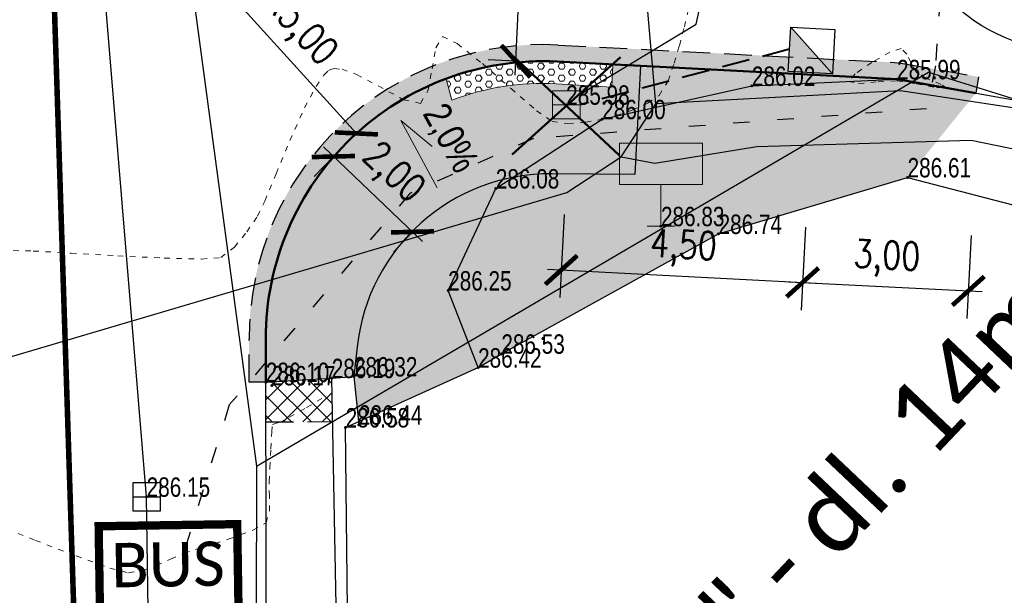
# Model space of a CAD drawing. Header units: feet. Extents: x -783217 to -782936, y -1044805 to -1043930.
# Tile 65 of 81: x -782998 to -782981, y -1044305 to -1044294. Entities that reach past the tile are written whole.
import ezdxf
from ezdxf import colors
from ezdxf.entities.mleader import LeaderData, LeaderLine
from ezdxf.math import Vec2, Vec3

# ---------------------------------------------------------------- set-up
doc = ezdxf.new("R2010")
doc.units = ezdxf.units.FT
doc.header["$MEASUREMENT"] = 0
for name, pattern in [('0.09', [0.8, 0.3, -0.5]), ('ACAD_ISO07W100', [3, 0, -3]), ('DASHED2', [0.375, 0.25, -0.125]), ('ČÁRKOVANÁ', [0.75, 0.5, -0.25])]:
    doc.linetypes.add(name, pattern=pattern)
doc.layers.get('Defpoints').update_dxf_attribs({"lineweight": 9})
for name, color, linetype, lineweight in [('_DZ vodorovné', 5, 'Continuous', 15), ('BOURÁNÍ', 1, 'Continuous', 50), ('Dopravní zařízen', 7, 'Continuous', 13), ('K_silniční obrubník', 1, 'Continuous', 50), ('K_záhon. obr.', 202, 'Continuous', 30), ('KN_hranice pozemků', 140, 'Continuous', 30), ('POPIS-VELKÉ', 1, 'Continuous', 50), ('S_UV přípojky', 24, 'DASHED2', 40), ('Vrstevnice', 250, 'ACAD_ISO07W100', 15), ('Vrstva 51', 7, 'Continuous', 0), ('Z_VÝŠKY', 7, 'Continuous', 9), ('Z_VÝŠKY NETISK', 252, 'Continuous', 9), ('ŠRAFY', 9, 'Continuous', 9), ('šrafy chodník pro pěší', 51, 'Continuous', 15), ('šrafy varovné pásy', 230, 'Continuous', 5)]:
    doc.layers.add(name, color=color, linetype=linetype, lineweight=lineweight)
for name, color, linetype in [('A_kóty', 1, 'Continuous'), ('A_kóty směrová', 1, 'Continuous'), ('A_výšky a sklony', 1, 'Continuous'), ('DZ_vodorovné', 5, 'Continuous'), ('K-HRANA KOMUNIKACE', 1, 'Continuous'), ('KN_dotčené pozemky', 3, 'Continuous'), ('S_CETIN_METALIKA', 6, 'SDELSPOJO'), ('S_CETIN_NEPROVOZ', 8, '0.09'), ('S_KAN_NÁVRH_ZN', 24, 'Continuous'), ('S_KAN_ZN', 32, 'Continuous'), ('S_optický zaměřený', 200, 'SDELSPOJO'), ('Z_hrany ploch', 7, 'Continuous'), ('Z_oploceni', 3, 'PLOTDRTL'), ('Z_PROPUST', 152, 'Continuous')]:
    doc.layers.add(name, color=color, linetype=linetype)
doc.layers.add('SRF_CHODNÍKY', color=7, linetype='Continuous', lineweight=25, true_color=0xf5f089)
doc.layers.add('šrafy zeleň', color=7, linetype='Continuous', lineweight=13, true_color=0xdaf1b1)
doc.styles.add('calibri', font='calibri.ttf')
doc.styles.add('Legend', font='calibri.ttf')
doc.styles.add('ROMANS', font='romans.shx', dxfattribs={"width": 0.8})
doc.styles.add('Style-cs_Working', font='cs_Working.shx')
doc.styles.add('znacky', font='arial.ttf')
doc.linetypes.add('6.2321', pattern='A,3.5,-4,[24,dgnlstyle-is.shx,S=0.015865,R=0,X=0,Y=0],6,-3,3.5', length=20)
doc.linetypes.add('PLOTDRTL', pattern='A,5,[95,civil.shx,S=1,R=0,X=0,Y=0],5', length=10)
doc.linetypes.add('SDELSPOJO', pattern='A,7,-6,[31,civil.shx,S=1,R=0,X=0,Y=0],-6', length=19)
doc.dimstyles.new('situ 250', dxfattribs={"dimscale": 0.25, "dimtxt": 2, "dimasz": 2.2, "dimexe": 2, "dimexo": 2, "dimgap": 0.8, "dimtad": 1, "dimrnd": 0.05, "dimzin": 3, "dimtxsty": 'ROMANS', "dimblk": 'ARCHTICK', "dimcen": 0.09, "dimdle": 1, "dimadec": 1, "dimazin": 3, "dimtfac": 1, "dimtofl": 0, "dimtmove": 0, "dimatfit": 2, "dimldrblk": 'TerminatorOpen_0.5', "dimfxl": 4, "dimfxlon": 1, "dimfrac": 2, "dimtzin": 3, "dimarcsym": 0})

# ---------------------------------------------------------------- blocks, each defined once
blk = doc.blocks.new('6.301')
at = {"layer": 'S_KAN_ZN'}
blk.add_line((-0.5, 0), (0.5, 0), dxfattribs=at)
at = {"layer": 'S_KAN_ZN', "flags": 128}
blk.add_lwpolyline([(-0.5, -0.502), (0.501, -0.502), (0.501, 0.501), (-0.5, 0.501), (-0.5, -0.502)], close=True, dxfattribs=at)
blk = doc.blocks.new('5.261')
at = {"layer": 'Dopravní zařízen', "linetype": 'Continuous'}
for p, q in [((0, 1.5), (0, 0)), ((-0.5, 0), (0.5, 0))]:
    blk.add_line(p, q, dxfattribs=at)
at = {"layer": 'Dopravní zařízen', "linetype": 'Continuous', "flags": 128}
blk.add_lwpolyline([(-1.5, 1.5), (1.5, 1.5), (1.5, 3), (-1.5, 3), (-1.5, 1.5)], close=True, dxfattribs=at)
blk = doc.blocks.new('UV')
at = {"layer": 'S_KAN_NÁVRH_ZN', "linetype": 'Continuous', "lineweight": 30, "ltscale": 0.7}
h = blk.add_hatch(color=256, dxfattribs=at)
h.dxf.hatch_style = 1
h.paths.add_polyline_path([(-0.8, 0.4), (-0.8, -0.4), (0, -0.4)])
blk.add_lwpolyline([(-0.8, 0.4), (0, 0.4), (0, -0.4), (-0.8, -0.4), (-0.8, 0.4), (0, -0.4)], dxfattribs=at)
blk = doc.blocks.new('A$C752E571F')
at = {"layer": 'DZ_vodorovné', "ltscale": 0.05, "const_width": 0.15}
blk.add_lwpolyline([(-9.005, 9.704), (-2.121, -1.324), (0, 0), (-6.884, 11.028)], close=True, dxfattribs=at)
for points in [[(-6.09, 9.755), (-8.21, 8.432)], [(-6.09, 9.755), (-6.886, 6.311), (-3.442, 5.514), (-4.239, 2.069), (-0.794, 1.272)], [(-0.794, 1.272), (-2.915, -0.051)]]:
    blk.add_lwpolyline(points, dxfattribs=at)
at = {"layer": 'DZ_vodorovné', "ltscale": 0.05, "char_height": 0.8, "width": 1, "attachment_point": 5, "rotation": 211.9805, "style": 'Legend'}
for insert in [(-7.517, 9.702), (-1.428, -0.053)]:
    blk.add_mtext('BUS', dxfattribs=dict(at, insert=insert))
blk = doc.blocks.new('_ArchTick')
at = {"color": 0, "linetype": 'ByBlock', "const_width": 0.15}
blk.add_lwpolyline([(-0.5, -0.5), (0.5, 0.5)], dxfattribs=at)
blk = doc.blocks.new('*D85')
at = {"layer": 'A_kóty směrová', "color": 0, "linetype": 'Continuous', "lineweight": -2, "ltscale": 0.5, "transparency": 16777216}
for p, q in [((-782994.322, -1044294.193), (-782992.236, -1044296.486)), ((-782988.871, -1044300.207), (-782988.871, -1044300.162)), ((-782988.894, -1044300.185), (-782988.849, -1044300.185))]:
    blk.add_line(p, q, dxfattribs=at)
at = {"layer": 'Defpoints', "color": 0, "linetype": 'Continuous', "ltscale": 0.5, "transparency": 16777216}
for p in [(-782992.236, -1044296.486), (-782988.871, -1044300.185)]:
    blk.add_point(p, dxfattribs=at)
at = {"layer": 'A_kóty směrová', "color": 0, "linetype": 'Continuous', "lineweight": -2, "ltscale": 0.5, "transparency": 16777216, "xscale": 0.55, "yscale": 0.55, "zscale": 0.55, "rotation": 312.2943956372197}
blk.add_blockref('_ArchTick', (-782992.236, -1044296.486), dxfattribs=at)
at = {"layer": 'A_kóty směrová', "color": 0, "linetype": 'Continuous', "ltscale": 0.5, "transparency": 16777216, "insert": (-782993.281, -1044294.598), "char_height": 0.5, "attachment_point": 5, "rotation": 312.2944, "style": 'ROMANS'}
blk.add_mtext('R5,00', dxfattribs=at)
blk = doc.blocks.new('TerminatorOpen_0.5')
at = {"color": 0, "linetype": 'ByBlock', "lineweight": -2}
for q in [(-1, 0.25), (-1, 0), (-1, -0.25)]:
    blk.add_line((0, 0), q, dxfattribs=at)
blk = doc.blocks.new('*D40')
at = {"layer": 'A_kóty', "color": 0, "linetype": 'Continuous', "lineweight": -2, "ltscale": 0.5, "transparency": 16777216}
for p, q in [((-782991.041, -1044298.435), (-782992.832, -1044296.731)), ((-782992.651, -1044296.903), (-782992.995, -1044297.265)), ((-782991.222, -1044298.262), (-782991.567, -1044298.625))]:
    blk.add_line(p, q, dxfattribs=at)
at = {"layer": 'Defpoints', "color": 0, "linetype": 'Continuous', "ltscale": 0.5, "transparency": 16777216}
for p in [(-782992.493, -1044296.738), (-782992.651, -1044296.903), (-782991.065, -1044298.097)]:
    blk.add_point(p, dxfattribs=at)
at = {"layer": 'A_kóty', "color": 0, "linetype": 'Continuous', "lineweight": -2, "ltscale": 0.5, "transparency": 16777216, "xscale": 0.55, "yscale": 0.55, "zscale": 0.55}
for p, rotation in [((-782992.651, -1044296.903), 136.417002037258), ((-782991.222, -1044298.262), 316.417002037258)]:
    blk.add_blockref('_ArchTick', p, dxfattribs=dict(at, rotation=rotation))
at = {"layer": 'A_kóty', "color": 0, "linetype": 'Continuous', "ltscale": 0.5, "transparency": 16777216, "insert": (-782991.594, -1044297.222), "char_height": 0.5, "attachment_point": 5, "rotation": 316.417, "style": 'ROMANS'}
blk.add_mtext('2,00', dxfattribs=at)
blk = doc.blocks.new('SKLON CH')
at = {"layer": 'A_výšky a sklony', "lineweight": 15, "ltscale": 0.1}
blk.add_lwpolyline([(0.437, -0.148), (-0.872, 0.295), (-0.135, 0.336)], dxfattribs=at)
at = {"layer": 'A_výšky a sklony', "style": 'znacky', "width": 0.8}
blk.add_text('2,0%%%', height=0.5, rotation=341.7285, dxfattribs=at).set_placement((-0.674, 0.649))
blk = doc.blocks.new('*D86')
at = {"layer": 'A_kóty směrová', "color": 0, "linetype": 'Continuous', "lineweight": -2, "ltscale": 0.5, "transparency": 16777216}
for p, q in [((-782988.488, -1044297.95), (-782988.565, -1044299.448)), ((-782984.133, -1044298.174), (-782984.21, -1044299.672)), ((-782988.789, -1044298.936), (-782983.935, -1044299.186))]:
    blk.add_line(p, q, dxfattribs=at)
at = {"layer": 'Defpoints', "color": 0, "linetype": 'Continuous', "ltscale": 0.5, "transparency": 16777216}
for p in [(-782988.462, -1044297.451), (-782984.107, -1044297.675), (-782984.184, -1044299.173)]:
    blk.add_point(p, dxfattribs=at)
at = {"layer": 'A_kóty směrová', "color": 0, "linetype": 'Continuous', "lineweight": -2, "ltscale": 0.5, "transparency": 16777216, "xscale": 0.55, "yscale": 0.55, "zscale": 0.55}
for p, rotation in [((-782988.539, -1044298.949), 177.0589620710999), ((-782984.184, -1044299.173), 357.0589620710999)]:
    blk.add_blockref('_ArchTick', p, dxfattribs=dict(at, rotation=rotation))
at = {"layer": 'A_kóty směrová', "color": 0, "linetype": 'Continuous', "ltscale": 0.5, "transparency": 16777216, "insert": (-782986.336, -1044298.564), "char_height": 0.5, "attachment_point": 5, "rotation": 357.059, "style": 'ROMANS'}
blk.add_mtext('4,50', dxfattribs=at)
blk = doc.blocks.new('*D87')
at = {"layer": 'A_kóty směrová', "color": 0, "lineweight": -2, "ltscale": 0.5, "transparency": 16777216}
for p, q in [((-782984.133, -1044298.174), (-782984.21, -1044299.672)), ((-782981.142, -1044298.328), (-782981.219, -1044299.826)), ((-782984.434, -1044299.16), (-782980.944, -1044299.339))]:
    blk.add_line(p, q, dxfattribs=at)
at = {"layer": 'Defpoints', "color": 0, "ltscale": 0.5, "transparency": 16777216}
for p in [(-782981.074, -1044296.991), (-782984.107, -1044297.675), (-782981.194, -1044299.326)]:
    blk.add_point(p, dxfattribs=at)
at = {"layer": 'A_kóty směrová', "color": 0, "lineweight": -2, "ltscale": 0.5, "transparency": 16777216, "xscale": 0.55, "yscale": 0.55, "zscale": 0.55}
for p, rotation in [((-782984.184, -1044299.173), 177.0589620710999), ((-782981.194, -1044299.326), 357.0589620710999)]:
    blk.add_blockref('_ArchTick', p, dxfattribs=dict(at, rotation=rotation))
at = {"layer": 'A_kóty směrová', "color": 0, "ltscale": 0.5, "transparency": 16777216, "insert": (-782982.664, -1044298.753), "char_height": 0.5, "attachment_point": 5, "rotation": 357.059, "style": 'ROMANS'}
blk.add_mtext('3,00', dxfattribs=at)
blk = doc.blocks.new('*D68')
at = {"layer": 'A_kóty', "color": 0, "linetype": 'Continuous', "lineweight": -2, "ltscale": 0.5, "transparency": 16777216}
for p, q in [((-782989.371, -1044295.433), (-782988.98, -1044287.457)), ((-782988.993, -1044287.706), (-782989.492, -1044287.682)), ((-782989.359, -1044295.184), (-782989.858, -1044295.159))]:
    blk.add_line(p, q, dxfattribs=at)
at = {"layer": 'Defpoints', "color": 0, "linetype": 'Continuous', "ltscale": 0.5, "transparency": 16777216}
for p in [(-782988.993, -1044287.706), (-782988.797, -1044287.716), (-782989.164, -1044295.193)]:
    blk.add_point(p, dxfattribs=at)
at = {"layer": 'A_kóty', "color": 0, "linetype": 'Continuous', "lineweight": -2, "ltscale": 0.5, "transparency": 16777216, "xscale": 0.55, "yscale": 0.55, "zscale": 0.55}
for p, rotation in [((-782988.993, -1044287.706), 87.19454079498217), ((-782989.359, -1044295.184), 267.1945407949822)]:
    blk.add_blockref('_ArchTick', p, dxfattribs=dict(at, rotation=rotation))
at = {"layer": 'A_kóty', "color": 0, "linetype": 'Continuous', "ltscale": 0.5, "transparency": 16777216, "insert": (-782989.673, -1044291.421), "char_height": 0.5, "attachment_point": 5, "rotation": 87.1945, "style": 'ROMANS'}
blk.add_mtext('7,50', dxfattribs=at)

msp = doc.modelspace()

# ---------------------------------------------------------------- hatches: boundary and pattern name
at = {"layer": 'SRF_CHODNÍKY', "linetype": 'Continuous', "ltscale": 0.5}
h = msp.add_hatch(color=256, dxfattribs=at)
h.dxf.hatch_style = 1
edge = h.paths.add_edge_path(flags=17)
edge.add_line((-782987.209, -1044297.23), (-782987.15, -1044296.085))
edge.add_line((-782987.15, -1044296.085), (-782987.8, -1044296.23))
edge.add_line((-782987.8, -1044296.23), (-782989.412, -1044297.28))
edge.add_arc((-782988.742, -1044300.715), 3.5, 89.4211, 101.0433, ccw=False)
edge.add_line((-782988.707, -1044297.215), (-782987.209, -1044297.23))
edge = h.paths.add_edge_path()
edge.add_line((-782990.511, -1044295.885), (-782990.617, -1044295.499))
edge.add_arc((-782988.871, -1044300.185), 5, 110.4314, 180.1075)
edge.add_line((-782993.871, -1044300.194), (-782993.87, -1044300.97))
edge.add_line((-782993.87, -1044300.97), (-782992.68, -1044300.9))
edge.add_line((-782992.68, -1044300.9), (-782992.28, -1044300.87))
edge.add_line((-782992.28, -1044300.87), (-782992.221, -1044300.334))
edge.add_arc((-782988.742, -1044300.715), 3.5, 101.0433, 173.7458, ccw=False)
edge.add_line((-782989.412, -1044297.28), (-782987.8, -1044296.23))
edge.add_line((-782987.8, -1044296.23), (-782987.15, -1044296.085))
edge.add_line((-782987.15, -1044296.085), (-782987.128, -1044295.669))
edge.add_line((-782987.128, -1044295.669), (-782987.107, -1044295.27))
edge.add_line((-782987.107, -1044295.27), (-782987.392, -1044295.255))
edge.add_line((-782987.392, -1044295.255), (-782987.607, -1044295.244))
edge.add_line((-782987.607, -1044295.244), (-782987.628, -1044295.652))
edge.add_line((-782987.628, -1044295.652), (-782988.633, -1044295.591))
edge.add_arc((-782988.871, -1044300.217), 4.633, 87.0584, 110.7402)
at = {"layer": 'ŠRAFY', "linetype": 'Continuous', "ltscale": 0.5}
h = msp.add_hatch(color=256, dxfattribs=at)
h.dxf.hatch_style = 1
edge = h.paths.add_edge_path()
edge.add_line((-782988.612, -1044295.191), (-782982.48, -1044295.51))
edge.add_line((-782982.48, -1044295.51), (-782981.061, -1044295.761))
edge.add_line((-782981.061, -1044295.761), (-782981.009, -1044295.466))
edge.add_line((-782981.009, -1044295.466), (-782982.464, -1044295.21))
edge.add_line((-782982.464, -1044295.21), (-782988.596, -1044294.892))
edge.add_arc((-782988.871, -1044300.185), 5.3, 87.026, 180.1075)
edge.add_line((-782994.171, -1044300.195), (-782994.17, -1044300.971))
edge.add_line((-782994.17, -1044300.971), (-782993.87, -1044300.97))
edge.add_line((-782993.87, -1044300.97), (-782993.871, -1044300.194))
edge.add_arc((-782988.871, -1044300.185), 5, 87.026, 180.1075, ccw=False)
at = {"layer": 'šrafy chodník pro pěší', "linetype": 'Continuous', "ltscale": 0.5, "true_color": 0xf27172}
h = msp.add_hatch(dxfattribs=at)
h.set_pattern_fill('ANSI37', color=11, scale=2)
h.set_pattern_definition([(45, (0, 0), (-0.176776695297, 0.176776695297), []), (135, (0, 0), (-0.176776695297, -0.176776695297), [])])
h.paths.add_polyline_path([(-782992.68, -1044300.9), (-782993.87, -1044300.97), (-782993.869, -1044301.686), (-782992.665, -1044301.684)])
at = {"layer": 'šrafy varovné pásy', "linetype": 'Continuous', "ltscale": 0.5}
h = msp.add_hatch(dxfattribs=at)
h.set_pattern_fill('HEX', color=256, scale=0.5)
h.set_pattern_definition([(0, (0, 0), (0, 0.108253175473), [0.0625, -0.125]), (120, (0, 0), (-0.09375, -0.0541265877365), [0.0625, -0.125]), (60, (0.0625, 0), (-0.09375, 0.0541265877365), [0.0625, -0.125])])
edge = h.paths.add_edge_path()
edge.add_line((-782987.607, -1044295.253), (-782988.612, -1044295.191))
edge.add_arc((-782988.871, -1044300.185), 5, 87.026, 110.4314)
edge.add_line((-782990.617, -1044295.499), (-782990.511, -1044295.885))
edge.add_arc((-782988.871, -1044300.217), 4.633, 87.0584, 110.7402, ccw=False)
edge.add_line((-782988.633, -1044295.591), (-782987.628, -1044295.652))
edge.add_line((-782987.628, -1044295.652), (-782987.607, -1044295.253))
at = {"layer": 'šrafy zeleň', "linetype": 'Continuous', "ltscale": 0.5}
h = msp.add_hatch(color=256, dxfattribs=at)
h.dxf.hatch_style = 1
edge = h.paths.add_edge_path()
edge.add_line((-782985.7, -1044298.3), (-782982.29, -1044297.28))
edge.add_line((-782982.29, -1044297.28), (-782981.061, -1044295.761))
edge.add_line((-782981.061, -1044295.761), (-782982.48, -1044295.51))
edge.add_line((-782982.48, -1044295.51), (-782987.108, -1044295.29))
edge.add_line((-782987.108, -1044295.29), (-782987.209, -1044297.23))
edge.add_line((-782987.209, -1044297.23), (-782988.254, -1044297.22))
edge.add_arc((-782988.601, -1044301.466), 4.261, 85.3266, 105.7392)
edge.add_line((-782989.757, -1044297.365), (-782990.58, -1044299.32))
edge.add_line((-782990.58, -1044299.32), (-782990.04, -1044300.71))
edge.add_line((-782990.04, -1044300.71), (-782989.62, -1044300.46))
edge.add_line((-782989.62, -1044300.46), (-782985.7, -1044298.3))
edge = h.paths.add_edge_path()
edge.add_arc((-782988.697, -1044300.778), 3.573, 107.2498, 180.0931)
edge.add_line((-782992.271, -1044300.784), (-782992.28, -1044300.87))
edge.add_line((-782992.28, -1044300.87), (-782992.196, -1044301.684))
edge.add_line((-782992.196, -1044301.684), (-782990.04, -1044300.71))
edge.add_line((-782990.04, -1044300.71), (-782990.58, -1044299.32))
edge.add_line((-782990.58, -1044299.32), (-782989.757, -1044297.365))

# ---------------------------------------------------------------- linework, layer by layer
at = {"layer": '_DZ vodorovné', "linetype": 'ČÁRKOVANÁ', "const_width": 0.1}
msp.add_lwpolyline([(-782996.38, -1044334.745), (-782998.061, -1044282.507)], dxfattribs=at)
at = {"layer": 'BOURÁNÍ', "color": 44, "lineweight": 15}
msp.add_line((-782988.7, -1044295.97), (-782988.2, -1044295.97), dxfattribs=at)
at = {"layer": 'BOURÁNÍ', "linetype": 'Continuous', "ltscale": 0.5}
for points in [[(-782989.423, -1044296.866), (-782987.471, -1044295.11)], [(-782987.487, -1044296.883), (-782989.407, -1044295.093)]]:
    msp.add_lwpolyline(points, dxfattribs=at)
at = {"layer": 'BOURÁNÍ', "color": 44, "lineweight": 15, "flags": 128}
msp.add_lwpolyline([(-782988.7, -1044296.221), (-782988.2, -1044296.221), (-782988.2, -1044295.72), (-782988.7, -1044295.72), (-782988.7, -1044296.221)], close=True, dxfattribs=at)
at = {"layer": 'K-HRANA KOMUNIKACE', "linetype": 'ČÁRKOVANÁ'}
for points in [[(-782981.009, -1044295.466), (-782981.061, -1044295.761)], [(-782993.87, -1044300.97), (-782994.17, -1044300.971)], [(-782993.869, -1044301.686), (-782992.665, -1044301.684)]]:
    msp.add_lwpolyline(points, dxfattribs=at)
at = {"layer": 'K_silniční obrubník', "linetype": 'Continuous', "ltscale": 0.5}
msp.add_lwpolyline([(-782982.48, -1044295.51), (-782988.612, -1044295.191, 0.430055), (-782993.871, -1044300.194), (-782993.87, -1044300.97)], format="xyb", dxfattribs=at)
msp.add_lwpolyline([(-782982.48, -1044295.51), (-782981.061, -1044295.761)], dxfattribs=at)
at = {"layer": 'K_záhon. obr.'}
msp.add_lwpolyline([(-782987.107, -1044295.27), (-782987.209, -1044297.23)], dxfattribs=at)
msp.add_lwpolyline([(-782987.209, -1044297.23), (-782988.707, -1044297.215, 0.38549), (-782992.221, -1044300.334), (-782992.28, -1044300.87)], format="xyb", dxfattribs=at)
at = {"layer": 'KN_dotčené pozemky', "color": 5}
msp.add_circle((-782979.237, -1044291.724), 3.299, dxfattribs=at)
at = {"layer": 'KN_hranice pozemků', "linetype": 'Continuous'}
for p, q in [((-782996.57, -1044283.61), (-782994.04, -1044302.49)), ((-782994.04, -1044302.49), (-782994.1, -1044333.95))]:
    msp.add_line(p, q, dxfattribs=at)
at = {"layer": 'S_CETIN_METALIKA', "ltscale": 0.2, "flags": 128}
msp.add_lwpolyline([(-782939.83, -1044331), (-782939.98, -1044330.19), (-782940.09, -1044328.69), (-782944, -1044317.65), (-782946.68, -1044312.55), (-782949.97, -1044307.79), (-782953.45, -1044304.7), (-782959, -1044301.57), (-782964.97, -1044299.27), (-782973.77, -1044297.03), (-782982.42, -1044295.72), (-782986.83, -1044295.95)], dxfattribs=at)
at = {"layer": 'S_CETIN_NEPROVOZ'}
msp.add_lwpolyline([(-783001, -1044210.152), (-782997.68, -1044265.16), (-782997.45, -1044281.192), (-782996.76, -1044282.904), (-782994.95, -1044284.968), (-782981.48, -1044288.504), (-782981.386, -1044289.284), (-782981.787, -1044295.27), (-782981.95, -1044296.04), (-782989.04, -1044296.576), (-782991.27, -1044297.568), (-782994.53, -1044301.384), (-782995.43, -1044304.31)], dxfattribs=at)
at = {"layer": 'S_optický zaměřený', "ltscale": 0.2, "flags": 128}
for points in [[(-782986.83, -1044295.95), (-782987.67, -1044286.28), (-782994.87, -1044284.49), (-782996.51, -1044283.04), (-782996.99, -1044280.36), (-782997.85, -1044269.42), (-782998.49, -1044258.44)], [(-782987.46, -1044296.91), (-782986.83, -1044295.95)], [(-782987.46, -1044296.91), (-782986.85, -1044297.02), (-782985.01, -1044296.72), (-782981.14, -1044296.61), (-782971.97, -1044298.49), (-782968.94, -1044299.31), (-782964.73, -1044300.49), (-782958.72, -1044302.55), (-782955.72, -1044304.61), (-782952.98, -1044306.45), (-782950.1, -1044308.91), (-782948.8, -1044310.88), (-782947.03, -1044315.46), (-782946.07, -1044315.08), (-782939.33, -1044312.51), (-782937.81, -1044312.67)], [(-783006.91, -1044303.14), (-783004.27, -1044302.22), (-782988.44, -1044297.55), (-782987.46, -1044296.91)]]:
    msp.add_lwpolyline(points, dxfattribs=at)
at = {"layer": 'S_UV přípojky', "ltscale": 2}
msp.add_lwpolyline([(-782984.422, -1044294.968), (-782988.2, -1044295.97)], dxfattribs=at)
at = {"layer": 'Vrstevnice', "ltscale": 0.04, "elevation": 286}
msp.add_lwpolyline([(-782982.111, -1044295.402), (-782982.134, -1044295.378), (-782982.176, -1044295.317), (-782982.233, -1044295.205), (-782982.305, -1044295.056), (-782982.407, -1044294.952), (-782982.608, -1044295.021), (-782982.935, -1044295.205), (-782983.234, -1044295.412), (-782983.353, -1044295.55), (-782983.174, -1044295.586), (-782982.818, -1044295.555), (-782982.477, -1044295.539), (-782982.128, -1044295.591), (-782981.761, -1044295.661), (-782981.582, -1044295.669), (-782981.685, -1044295.602), (-782981.916, -1044295.508), (-782982.111, -1044295.402)], close=True, dxfattribs=at)
at = {"layer": 'Vrstevnice', "ltscale": 0.04, "elevation": 286.2}
msp.add_lwpolyline([(-782998.747, -1044303.538), (-782998.027, -1044303.825), (-782997.291, -1044304.107), (-782996.683, -1044304.324), (-782996.345, -1044304.411), (-782996.102, -1044304.373), (-782995.845, -1044304.278), (-782995.588, -1044304.162), (-782995.345, -1044304.059), (-782994.999, -1044303.947), (-782994.532, -1044303.799), (-782994.102, -1044303.644), (-782993.865, -1044303.508), (-782993.803, -1044303.299), (-782993.806, -1044303.029), (-782993.811, -1044302.77), (-782993.798, -1044302.514), (-782993.781, -1044302.172), (-782993.764, -1044301.87), (-782993.752, -1044301.734), (-782993.676, -1044301.709), (-782993.593, -1044301.689), (-782993.443, -1044301.605), (-782993.133, -1044301.429), (-782992.841, -1044301.257)], dxfattribs=at)
at = {"layer": 'Vrstva 51', "color": 7, "linetype": 'Continuous', "lineweight": 53}
for p in [(-782982.48, -1044295.51), (-782985.1, -1044295.63), (-782988.45, -1044295.97), (-782987.8, -1044296.23), (-782982.29, -1044297.28), (-782989.72, -1044297.48), (-782986.74, -1044298.16), (-782985.7, -1044298.3), (-782990.58, -1044299.32), (-782989.62, -1044300.46), (-782992.28, -1044300.87), (-782990.04, -1044300.71), (-782993.87, -1044300.97), (-782993.76, -1044301.03), (-782992.68, -1044300.9), (-782992.19, -1044301.74), (-782992.43, -1044301.79), (-782996.02, -1044303.04)]:
    msp.add_point(p, dxfattribs=at)
at = {"layer": 'Z_hrany ploch', "linetype": 'Continuous', "flags": 128}
for points in [[(-782990.04, -1044300.71), (-782990.58, -1044299.32), (-782989.72, -1044297.48), (-782987.8, -1044296.23), (-782985.1, -1044295.63), (-782982.48, -1044295.51), (-782972.6, -1044297.26)], [(-782995.96, -1044338.49), (-782995.01, -1044335.1), (-782992.21, -1044325.24), (-782992.36, -1044314.66), (-782992.59, -1044305.64), (-782992.68, -1044300.9), (-782992.28, -1044300.87), (-782992.196, -1044301.684)], [(-782993.57, -1044325.13), (-782993.61, -1044314.73), (-782993.86, -1044306.3), (-782993.87, -1044300.97), (-782992.68, -1044300.9)]]:
    msp.add_lwpolyline(points, dxfattribs=at)
at = {"layer": 'Z_oploceni', "ltscale": 0.5, "flags": 128}
for points in [[(-782989.62, -1044300.46), (-782985.7, -1044298.3), (-782982.29, -1044297.28), (-782972.86, -1044299.73)], [(-782992.43, -1044301.79), (-782990.04, -1044300.71), (-782989.62, -1044300.46)], [(-783018.54, -1044433.67), (-783012.79, -1044421.73), (-783006.66, -1044408.27), (-783002.93, -1044399.96), (-783000.5, -1044394.61), (-782995.72, -1044383.87), (-782994.52, -1044377.84), (-782993.5, -1044372.11), (-782993.39, -1044370.52), (-782993.44, -1044369.01), (-782993.63, -1044363.14), (-782993.55, -1044361.31), (-782993.86, -1044345.26), (-782993.9, -1044339.61), (-782994.02, -1044336.05), (-782993.72, -1044335.88), (-782994.27, -1044334.19), (-782994.35, -1044333.87), (-782991.95, -1044325.41), (-782992.17, -1044314.65), (-782992.39, -1044305.62), (-782992.43, -1044301.79)]]:
    msp.add_lwpolyline(points, dxfattribs=at)
at = {"layer": 'Z_PROPUST', "linetype": '6.2321', "ltscale": 0.1}
msp.add_lwpolyline([(-782995.477, -1044340.351), (-782996.02, -1044303.04), (-782998.078, -1044278.195), (-782999.939, -1044251.377), (-783002.61, -1044182.797)], dxfattribs=at)
at = {"layer": 'šrafy varovné pásy'}
for points in [[(-782987.607, -1044295.253), (-782987.628, -1044295.652)], [(-782990.617, -1044295.499), (-782990.511, -1044295.885)]]:
    msp.add_lwpolyline(points, dxfattribs=at)
msp.add_lwpolyline([(-782987.628, -1044295.652), (-782988.633, -1044295.591, 0.103701), (-782990.511, -1044295.885)], format="xyb", dxfattribs=at)

# ---------------------------------------------------------------- block references
at = {"layer": 'A_výšky a sklony', "linetype": 'Continuous', "rotation": 317.1802142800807}
msp.add_blockref('SKLON CH', (-782990.997, -1044297.062), dxfattribs=at)
at = {"layer": 'Dopravní zařízen', "linetype": 'Continuous', "xscale": 0.5, "yscale": 0.5, "zscale": 0.5}
msp.add_blockref('5.261', (-782986.74, -1044298.16), dxfattribs=at)
at = {"layer": 'DZ_vodorovné', "ltscale": 0.05, "rotation": 148.8988916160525}
msp.add_blockref('A$C752E571F', (-782996.886, -1044303.571), dxfattribs=at)
at = {"layer": 'S_KAN_NÁVRH_ZN', "linetype": 'Continuous', "transparency": 33554687, "rotation": 356.6822098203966}
msp.add_blockref('UV', (-782983.624, -1044295.014), dxfattribs=at)
at = {"layer": 'S_KAN_ZN', "linetype": 'Continuous', "xscale": 0.5, "yscale": 0.5, "zscale": 0.5}
msp.add_blockref('6.301', (-782996.02, -1044303.04), dxfattribs=at)

# ---------------------------------------------------------------- texts
at = {"layer": 'Z_VÝŠKY', "linetype": 'Continuous', "style": 'Style-cs_Working', "width": 0.8}
for s, p in [('285.99', (-782982.48, -1044295.51)), ('286.02', (-782985.1, -1044295.63)), ('285.98', (-782988.45, -1044295.97)), ('286.61', (-782982.29, -1044297.28)), ('286.08', (-782989.72, -1044297.48)), ('286.25', (-782990.58, -1044299.32)), ('286.42', (-782990.04, -1044300.71)), ('286.10', (-782993.87, -1044300.97)), ('286.58', (-782992.43, -1044301.79)), ('286.15', (-782996.02, -1044303.04))]:
    msp.add_text(s, height=0.35, dxfattribs=at).set_placement(p)
at = {"layer": 'Z_VÝŠKY NETISK', "linetype": 'Continuous', "style": 'Style-cs_Working', "width": 0.8}
for s, p in [('286.00', (-782987.8, -1044296.23)), ('286.83', (-782986.74, -1044298.16)), ('286.74', (-782985.7, -1044298.3)), ('286.53', (-782989.62, -1044300.46)), ('286.32', (-782992.28, -1044300.87)), ('286.17', (-782993.76, -1044301.03)), ('286.19', (-782992.68, -1044300.9)), ('286.44', (-782992.19, -1044301.74))]:
    msp.add_text(s, height=0.35, dxfattribs=at).set_placement(p)

# ---------------------------------------------------------------- dimensions: what is measured, and where the dimension line sits
at = {"layer": 'A_kóty', "linetype": 'Continuous', "ltscale": 0.5}
dim = msp.add_aligned_dim(p1=(-782989.164, -1044295.193), p2=(-782988.797, -1044287.716), distance=0.196, dimstyle='situ 250', dxfattribs=at)
dim.commit()
dim.dimension.update_dxf_attribs({"geometry": '*D68', "text_midpoint": (-782989.673, -1044291.421)})
dim = msp.add_aligned_dim(p1=(-782991.065, -1044298.097), p2=(-782992.493, -1044296.738), distance=0.228, text='2,00', dimstyle='situ 250', dxfattribs=at)
dim.commit()
dim.dimension.update_dxf_attribs({"geometry": '*D40', "text_midpoint": (-782991.594, -1044297.222)})
at = {"layer": 'A_kóty směrová', "linetype": 'Continuous', "ltscale": 0.5}
dim = msp.add_radius_dim(center=(-782988.871, -1044300.185), mpoint=(-782992.236, -1044296.486), dimstyle='situ 250', override={"dimtmove": 1}, dxfattribs=at)
dim.commit()
dim.dimension.update_dxf_attribs({"geometry": '*D85', "text_midpoint": (-782993.281, -1044294.598)})

# ---------------------------------------------------------------- next in the draw order: texts
at = {"layer": 'POPIS-VELKÉ', "linetype": 'ByBlock', "insert": (-782991.529, -1044310.695), "char_height": 1.3, "attachment_point": 1, "rotation": 46.5482, "style": 'calibri', "bg_fill": 3, "box_fill_scale": 1, "bg_fill_color": 256, "bg_fill_transparency": 0}
msp.add_mtext_dynamic_manual_height_columns('ÚSEK "D2" - dl. 14m', width=16.68234, gutter_width=1, heights=[0], dxfattribs=at)

# ---------------------------------------------------------------- next in the draw order: linework, layer by layer
at = {"layer": 'K-HRANA KOMUNIKACE', "linetype": 'ČÁRKOVANÁ'}
msp.add_lwpolyline([(-782994.17, -1044300.971), (-782994.171, -1044300.195, -0.430055), (-782988.596, -1044294.892), (-782982.446, -1044295.211), (-782981.009, -1044295.466)], format="xyb", dxfattribs=at)
at = {"layer": 'KN_hranice pozemků', "linetype": 'Continuous'}
msp.add_line((-782981.91, -1044295.38), (-782958.15, -1044302.8), dxfattribs=at)
at = {"layer": 'Vrstevnice', "ltscale": 0.04, "elevation": 286}
msp.add_lwpolyline([(-782998.427, -1044298.599), (-782998.066, -1044298.607), (-782997.384, -1044298.645), (-782996.542, -1044298.694), (-782995.703, -1044298.736), (-782995.03, -1044298.753), (-782994.683, -1044298.725), (-782994.435, -1044298.54), (-782994.212, -1044298.262), (-782994.022, -1044297.98), (-782993.89, -1044297.706), (-782993.685, -1044297.213), (-782993.435, -1044296.615), (-782993.169, -1044296.026), (-782992.963, -1044295.638), (-782992.822, -1044295.434), (-782992.738, -1044295.353), (-782992.699, -1044295.331), (-782992.639, -1044295.317), (-782992.494, -1044295.328), (-782992.232, -1044295.422), (-782991.843, -1044295.628), (-782991.385, -1044295.878), (-782991.08, -1044295.945), (-782990.944, -1044295.717), (-782990.869, -1044295.323), (-782990.8, -1044294.94), (-782990.68, -1044294.74), (-782990.415, -1044294.866), (-782989.963, -1044295.228), (-782989.445, -1044295.679), (-782988.985, -1044296.076), (-782988.704, -1044296.272), (-782988.418, -1044296.31), (-782988.099, -1044296.286), (-782987.8, -1044296.23), (-782987.553, -1044296.165), (-782987.26, -1044296.066), (-782986.98, -1044295.942), (-782986.775, -1044295.8), (-782986.613, -1044295.543), (-782986.501, -1044295.219), (-782986.408, -1044294.904), (-782986.318, -1044294.563), (-782986.176, -1044293.975)], dxfattribs=at)

# ---------------------------------------------------------------- next in the draw order: dimensions: what is measured, and where the dimension line sits
at = {"layer": 'A_kóty směrová', "ltscale": 0.5}
dim = msp.add_linear_dim(base=(-782981.194, -1044299.326), p1=(-782984.107, -1044297.675), p2=(-782981.074, -1044296.991), angle=177.059, dimstyle='situ 250', override={"dimtmove": 1}, dxfattribs=at)
dim.commit()
dim.dimension.update_dxf_attribs({"geometry": '*D87', "text_midpoint": (-782982.664, -1044298.753)})
at = {"layer": 'A_kóty směrová', "linetype": 'Continuous', "ltscale": 0.5}
dim = msp.add_aligned_dim(p1=(-782988.462, -1044297.451), p2=(-782984.107, -1044297.675), distance=-1.5, text='4,50', dimstyle='situ 250', dxfattribs=at)
dim.commit()
dim.dimension.update_dxf_attribs({"geometry": '*D86', "text_midpoint": (-782986.336, -1044298.564)})

# ---------------------------------------------------------------- next in the draw order: leaders
at = {"layer": 'BOURÁNÍ', "linetype": 'ByBlock', "lineweight": 13}
ml = msp.add_multileader_mtext('Standard', dxfattribs=at)
ml.set_content('vybourání \\Pstávající UV', color=256, style='ROMANS')
ml.set_leader_properties()
ml.build(insert=Vec2(0, 0))
ml.multileader.update_dxf_attribs({"dogleg_length": 0.36, "arrow_head_size": 0.3})
ctx = ml.context
ctx.base_point, ctx.char_height, ctx.arrow_head_size, ctx.landing_gap_size, ctx.plane_origin, ctx.plane_x_axis, ctx.plane_y_axis = Vec3(-782986.025, -1044294.162), 0.5, 0.3, 0.09, Vec3(-782988.502, -1044295.962), Vec3(0.228351, 0.973579), Vec3(-0.973579, 0.228351)
notes = []
notes.append((ctx, [(0, (1, 1, 0), (-782986.107, -1044294.513), (0.228351, 0.973579), 0.36, [(0, [(-782988.502, -1044295.962)], 0, [])])]))
ctx.mtext.insert, ctx.mtext.text_direction, ctx.mtext.rotation, ctx.mtext.flow_direction = Vec3(-782986.329, -1044293.999), Vec3(0.228351, 0.973579), 1.340413, 5
ctx.mtext.has_bg_fill, ctx.mtext.bg_color, ctx.mtext.bg_scale_factor, ctx.mtext.bg_transparency, ctx.mtext.use_window_bg_color = 1, -1027028792, 1.5, 0, 1
for ctx, leaders in notes:
    for number, flags, end, landing, length, lines in leaders:
        leader = LeaderData()
        leader.index, (leader.has_last_leader_line, leader.has_dogleg_vector, leader.attachment_direction) = number, flags
        leader.last_leader_point, leader.dogleg_vector, leader.dogleg_length = Vec3(end), Vec3(landing), length
        for number, points, colour, breaks in lines:
            line = LeaderLine()
            line.index, line.vertices, line.color, line.breaks = number, Vec3.list(points), colors.encode_raw_color(colour), breaks
            leader.lines.append(line)
        ctx.leaders.append(leader)

# ---------------------------------------------------------------- next in the draw order: linework, layer by layer
at = {"layer": 'KN_hranice pozemků', "linetype": 'Continuous'}
msp.add_line((-782994.04, -1044302.49), (-782981.91, -1044295.38), dxfattribs=at)

doc.saveas('drawing.dxf')
